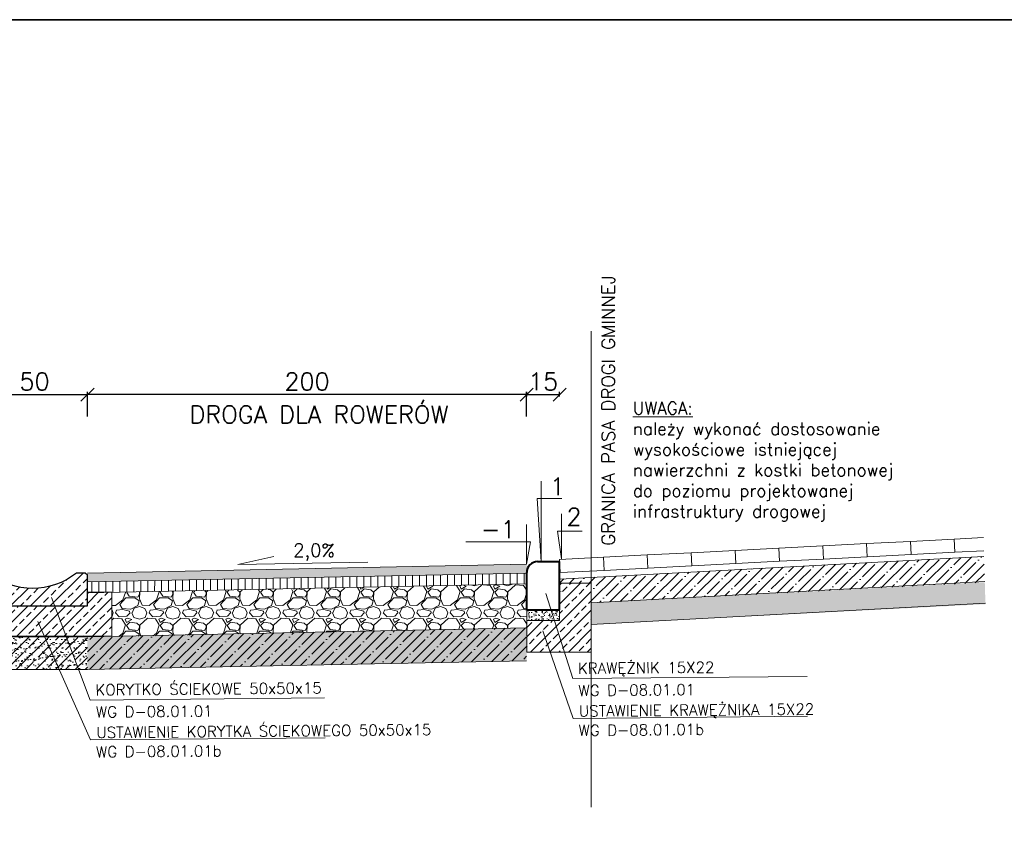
# Model space of a CAD drawing. Header units: metres. Extents: x 8462340 to 8469377, y 5710371 to 5712927.
# Tile 8 of 31: x 8463483 to 8463931, y 5711374 to 5711746. Entities that reach past the tile are written whole.
import ezdxf

# ---------------------------------------------------------------- set-up
doc = ezdxf.new("R2010")
doc.units = ezdxf.units.M
doc.linetypes.add('4003', pattern=[3, 2, -1])
for name, color, linetype, lineweight in [('dim', 7, 'Continuous', 5), ('opisy do przekrojów', 1, 'Continuous', 5), ('PODRYS', 2, 'Continuous', 5)]:
    doc.layers.add(name, color=color, linetype=linetype, lineweight=lineweight)
doc.layers.add('GRANICA PASA', color=184, linetype='Continuous')
doc.styles.get("Standard").update_dxf_attribs({"font": 'simplex.shx'})
doc.dimstyles.new('ISO-25', dxfattribs={"dimtxt": 2.5, "dimasz": 2.5, "dimexe": 1.25, "dimexo": 0.625, "dimtad": 1, "dimtxsty": 'Standard', "dimcen": 2.5, "dimadec": 0, "dimazin": 0, "dimtfac": 1, "dimtmove": 0, "dimatfit": 3, "dimfxl": 1, "dimarcsym": 0})

# ---------------------------------------------------------------- blocks, each defined once
blk = doc.blocks.new('_Oblique')
at = {"color": 0, "linetype": 'ByBlock', "lineweight": -2}
blk.add_line((-0.5, -0.5), (0.5, 0.5), dxfattribs=at)
blk = doc.blocks.new('*D9421')
at = {"color": 0, "lineweight": -2, "transparency": 16777216}
for p, q in [((8463713.93, 5711574.26), (8463713.93, 5711576.37)), ((8463713.93, 5711575.12), (8463728.93, 5711575.12)), ((8463728.93, 5711574.28), (8463728.93, 5711576.37))]:
    blk.add_line(p, q, dxfattribs=at)
at = {"layer": 'Defpoints', "color": 0, "lineweight": 20, "transparency": 16777216}
for p in [(8463728.93, 5711575.12), (8463713.93, 5711472.96, 543.23), (8463728.93, 5711473.93, 543.23)]:
    blk.add_point(p, dxfattribs=at)
at = {"color": 0, "lineweight": -2, "transparency": 16777216, "xscale": 6, "yscale": 6, "zscale": 6, "rotation": 180}
blk.add_blockref('_Oblique', (8463713.93, 5711575.12), dxfattribs=at)
at = {"color": 0, "lineweight": -2, "transparency": 16777216, "xscale": 6, "yscale": 6, "zscale": 6}
blk.add_blockref('_Oblique', (8463728.93, 5711575.12), dxfattribs=at)
at = {"color": 0, "transparency": 16777216, "insert": (8463721.43, 5711581.12), "char_height": 8, "attachment_point": 5}
blk.add_mtext('15', dxfattribs=at)
blk = doc.blocks.new('*D9422')
at = {"color": 0, "lineweight": -2, "transparency": 16777216}
for p, q in [((8463513.91, 5711565.12), (8463513.91, 5711576.37)), ((8463713.91, 5711575.12), (8463513.91, 5711575.12)), ((8463713.91, 5711565.12), (8463713.91, 5711576.37))]:
    blk.add_line(p, q, dxfattribs=at)
at = {"layer": 'Defpoints', "color": 0, "lineweight": 20, "transparency": 16777216}
for p in [(8463513.91, 5711575.12), (8463713.91, 5711524.2), (8463513.91, 5711504.32)]:
    blk.add_point(p, dxfattribs=at)
at = {"color": 0, "lineweight": -2, "transparency": 16777216, "xscale": 6, "yscale": 6, "zscale": 6, "rotation": 180}
blk.add_blockref('_Oblique', (8463513.91, 5711575.12), dxfattribs=at)
at = {"color": 0, "lineweight": -2, "transparency": 16777216, "xscale": 6, "yscale": 6, "zscale": 6}
blk.add_blockref('_Oblique', (8463713.91, 5711575.12), dxfattribs=at)
at = {"color": 0, "transparency": 16777216, "insert": (8463613.91, 5711581.12), "char_height": 8, "attachment_point": 5}
blk.add_mtext('200', dxfattribs=at)
blk = doc.blocks.new('*D9442')
at = {"color": 0, "lineweight": -2, "transparency": 16777216}
for p, q in [((8463463.91, 5711574.38), (8463463.91, 5711576.37)), ((8463463.91, 5711575.12), (8463513.91, 5711575.12)), ((8463513.91, 5711574.38), (8463513.91, 5711576.37))]:
    blk.add_line(p, q, dxfattribs=at)
at = {"layer": 'Defpoints', "color": 0, "lineweight": 20, "transparency": 16777216}
for p in [(8463513.91, 5711575.12), (8463463.91, 5711478.87, 543.23), (8463513.91, 5711478.87, 543.23)]:
    blk.add_point(p, dxfattribs=at)
at = {"color": 0, "lineweight": -2, "transparency": 16777216, "xscale": 6, "yscale": 6, "zscale": 6, "rotation": 180}
blk.add_blockref('_Oblique', (8463463.91, 5711575.12), dxfattribs=at)
at = {"color": 0, "lineweight": -2, "transparency": 16777216, "xscale": 6, "yscale": 6, "zscale": 6}
blk.add_blockref('_Oblique', (8463513.91, 5711575.12), dxfattribs=at)
at = {"color": 0, "transparency": 16777216, "insert": (8463489.82, 5711581.12), "char_height": 8, "attachment_point": 5}
blk.add_mtext('50', dxfattribs=at)

msp = doc.modelspace()

# ---------------------------------------------------------------- hatches: boundary and pattern name
at = {"layer": 'dim', "lineweight": 5}
h = msp.add_hatch(dxfattribs=at)
h.set_pattern_fill('ANSI35', color=256, angle=359.8177, style=0)
h.set_pattern_definition([(44.817711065, (-88820.334, 143320.5976), (-4.475819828, 4.504390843), []), (44.817711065, (-88815.844, 143320.583), (-4.475819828, 4.504390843), [7.9375, -1.5875, 0, -1.5875])])
h.paths.add_polyline_path([(8463922.55, 5711489.59), (8463922.18, 5711501.39), (8463729.09, 5711491.09), (8463729.8, 5711481.64), (8463729.88, 5711481.65), (8463729.29, 5711489.25), (8463743.33, 5711489.22), (8463743.33, 5711480.25)])
at = {"layer": 'dim', "lineweight": 20}
h = msp.add_hatch(dxfattribs=at)
h.set_pattern_fill('ANSI33', color=256, style=0)
h.set_pattern_definition([(45, (-1101.263, -356.493), (-4.4901280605, 4.4901280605), []), (45, (-1096.773, -356.493), (-4.4901280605, 4.4901280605), [3.175, -1.5875])])
h.paths.add_polyline_path([(8463513.91, 5711478.87), (8463513.91, 5711492.87), (8463512.91, 5711493.87), (8463508.91, 5711493.87, -0.35), (8463468.91, 5711493.87), (8463464.91, 5711493.87), (8463463.91, 5711492.87), (8463463.91, 5711478.87)])
at = {"layer": 'dim', "linetype": 'Continuous', "lineweight": 15}
h = msp.add_hatch(color=256, dxfattribs=at)
h.dxf.hatch_style = 1
h.paths.add_polyline_path([(8463513.91, 5711489.87), (8463513.91, 5711493.87), (8463713.91, 5711497.87), (8463713.91, 5711493.87)])
h = msp.add_hatch(dxfattribs=at)
h.set_pattern_fill('ANSI31', color=256, angle=45)
h.set_pattern_definition([(90, (-6269.6268, 2495.797), (-3.175, 7e-16), [])])
h.paths.add_polyline_path([(8463513.91, 5711484.87), (8463513.91, 5711489.87), (8463713.91, 5711493.87), (8463713.93, 5711488.87)])
at = {"layer": 'dim', "lineweight": 5}
h = msp.add_hatch(dxfattribs=at)
h.set_pattern_fill('ANSI33', color=256, scale=0.96, style=0)
h.set_pattern_definition([(45, (4950941.788, 319804.6186), (-4.310522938, 4.310522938), []), (45, (4950946.0985, 319804.6186), (-4.310522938, 4.310522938), [3.048, -1.524])])
h.paths.add_polyline_path([(8463713.93, 5711472.27), (8463713.93, 5711457.87), (8463743.33, 5711457.87), (8463743.33, 5711489.22), (8463728.93, 5711489.29), (8463728.93, 5711472.27)])
h = msp.add_hatch(dxfattribs=at)
h.set_pattern_fill('AR-SAND', color=256, scale=0.05, angle=359.9141, style=0)
h.set_pattern_definition([(37.414133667, (-79438.095, 128937.9298), (-0.07633418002, 2.44718333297), [0, -1.9304, 0, -2.159, 0, -2.06375]), (7.414133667, (-79438.095, 128937.9298), (2.2529852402, 3.5807530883), [0, -1.0414, 0, -1.7399, 0, -0.66675]), (327.414133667, (-79439.657, 128937.9321), (3.95496817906, 0.00125881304), [0, -0.635, 0, -2.286, 0, -2.9845]), (317.414133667, (-79439.657, 128937.932), (3.8194484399, 1.1089238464), [0, -0.3175, 0, -1.4986, 0, -1.7145])])
h.paths.add_polyline_path([(8463922.86, 5711479.67), (8463922.55, 5711489.68), (8463743.33, 5711480.25), (8463743.33, 5711470.48)])
h = msp.add_hatch(dxfattribs=at)
h.set_pattern_fill('ANSI33', color=256, scale=0.96, style=0)
h.set_pattern_definition([(45, (-5711.81, 2928.7494), (-4.310522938, 4.310522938), []), (45, (-5707.4997, 2928.7494), (-4.310522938, 4.310522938), [3.048, -1.524])])
h.paths.add_polyline_path([(8463463.91, 5711478.87), (8463463.91, 5711484.87), (8463449.45, 5711485.16), (8463449.45, 5711485.16), (8463449.45, 5711465.15), (8463452.86, 5711465.09), (8463524.97, 5711465.09), (8463524.97, 5711485.09), (8463513.91, 5711484.87), (8463513.91, 5711478.87)])
h = msp.add_hatch(dxfattribs=at)
h.set_pattern_fill('GRAVEL', scale=0.6)
h.set_pattern_definition([(228.0127875, (-11491.7678, -26765.3977), (-121.92000000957, -137.15999999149), [2.05032864, -202.982901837]), (184.969741, (-11493.13945, -26766.92166), (182.879999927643, 15.240000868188), [3.51842832, -348.324293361]), (132.5104471, (-11496.6446, -26767.2265), (152.400000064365, -167.639999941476), [2.48088912, -245.608336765]), (267.273689, (-11502.58825, -26771.03646), (15.24000003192, 304.7999999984), [3.20402712, -317.198624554]), (292.83365418, (-11502.74065, -26774.23686), (-76.20000000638, 182.879999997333), [3.1418022, -311.038846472]), (357.273689, (-11501.52145, -26777.13246), (-304.7999999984, 15.24000003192), [3.20402712, -317.198624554]), (37.69424047, (-11498.32105, -26777.28486), (-198.119999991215, -152.400000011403), [4.23716196, -419.478691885]), (72.25532837, (-11494.96825, -26774.69406), (106.680000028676, 335.279999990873), [4.00031712, -396.031539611]), (121.42956562, (-11493.74905, -26770.88406), (-121.9200000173, 198.119999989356), [3.214878, -318.273274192]), (175.2363583, (-11495.4254, -26768.1409), (167.6399999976, -15.24000002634), [3.67027968, -179.8436217]), (222.3974378, (-11499.08305, -26767.83606), (-182.879999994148, -167.640000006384), [4.74646752, -469.900635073]), (138.81407483, (-11487.5006, -26771.1889), (-106.6799999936, 91.44000000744), [1.62002724, -160.383394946]), (171.4692344, (-11488.71985, -26770.12206), (198.12000000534, -30.479999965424), [3.08209188, -305.127833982]), (225, (-11491.768, -26769.665), (-2e-15, -15.24), [2.15525604, -19.39735865]), (203.19859051, (-11492.8346, -26767.836), (76.20000000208, 30.47999999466), [1.16064792, -114.903734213]), (291.80140949, (-11493.9014, -26768.2933), (-15.2400000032, 45.7199999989), [1.64139372, -80.42851794]), (30.96375653, (-11493.2918, -26769.8173), (45.7200000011, 30.4799999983), [2.66591796, -86.197788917]), (161.56505118, (-11491.006, -26768.4457), (30.4800000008, -15.2399999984), [1.92772284, -46.2653887]), (16.389540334, (-11502.74065, -26768.2933), (152.4, 45.72), [2.700528, -267.352960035]), (70.34617594, (-11500.1498, -26767.5313), (-60.96000000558, -167.63999999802), [2.26559364, -224.29329407]), (293.19859051, (-11491.0058, -26765.3977), (-30.47999999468, 76.20000000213), [2.3212806, -113.743101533]), (343.61045967, (-11490.09145, -26767.5313), (-152.400000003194, 45.71999998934), [2.700528, -267.352960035]), (339.44395478, (-11502.7406, -26777.742), (-76.2, 30.48), [2.6042112, -127.606405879]), (294.7751406, (-11500.3022, -26778.6565), (-76.2000000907, 167.63999995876), [2.18203272, -216.021560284]), (66.80140949, (-11490.8534, -26780.6377), (30.4799999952, 76.2000000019), [2.3212806, -113.743101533]), (17.35402464, (-11489.93905, -26778.5041), (-198.11999999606, -60.960000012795), [2.55469644, -252.914255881]), (69.44395478, (-11498.321, -26780.6377), (-30.48000000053, -76.1999999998), [1.3021056, -128.908511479]), (101.309932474, (-11491.7678, -26780.6377), (-15.24, 60.96), [0.7770876, -76.931969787]), (165.96375653, (-11491.9202, -26779.8757), (45.72, -15.24), [3.1418022, -59.694327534]), (186.00900596, (-11494.96825, -26779.11366), (152.39999999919, 15.240000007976), [2.911602, -288.24818918]), (303.69006753, (-11493.292, -26771.189), (-15.2400000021, 30.479999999), [2.19794328, -52.750658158]), (353.15722659, (-11492.07265, -26773.01766), (259.080000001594, -30.479999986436), [3.83734056, -379.89605439]), (60.9453959, (-11488.2626, -26773.4749), (-60.96000000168, -106.67999999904), [1.56904944, -155.336353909]), (90, (-11487.5, -26772.103), (-15.24, 15.24), [0.9144, -14.3256]), (120.25643716, (-11495.273, -26778.6565), (60.95999999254, -106.68000000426), [2.11720176, -209.60364464]), (48.0127875, (-11496.3398, -26776.8277), (121.92000001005, 137.15999999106), [4.10065728, -200.932573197]), (0, (-11493.597, -26773.78), (15.24, 15.24), [3.9624, -11.2776]), (325.3048465, (-11489.6342, -26773.7797), (152.40000005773, -106.67999991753), [2.40965736, -238.555900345]), (254.0546041, (-11487.653, -26775.1513), (-15.23999999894, -60.96000000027), [2.21897448, -108.729900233]), (207.64597536, (-11488.26265, -26777.28486), (-289.56000001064, -152.399999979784), [3.6128706, -357.674786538]), (175.42607874, (-11491.46305, -26778.96126), (-198.119999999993, 15.239999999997), [3.82217676, -378.395078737])])
h.paths.add_polyline_path([(8463524.97, 5711464.87), (8463524.97, 5711484.87), (8463713.93, 5711488.87), (8463713.93, 5711468.87)])
h = msp.add_hatch(dxfattribs=at)
h.set_pattern_fill('AR-SAND', color=256, scale=0.048, angle=90, style=0)
h.set_pattern_definition([(127.5, (4950941.788, 319804.6186), (-2.3491835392, -0.0768015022), [0, -1.853184, 0, -2.07264, 0, -1.9812]), (97.5, (4950941.788, 319804.6186), (-3.4407604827, 2.157711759), [0, -0.999744, 0, -1.670304, 0, -0.64008]), (57.5, (4950941.788, 319803.119), (-0.00689848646, 3.79676337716), [0, -0.6096, 0, -2.19456, 0, -2.86512]), (47.5, (4950941.788, 319803.119), (-1.0700607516, 3.6650709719), [0, -0.3048, 0, -1.438656, 0, -1.64592])])
h.paths.add_polyline_path([(8463713.93, 5711476.47), (8463713.93, 5711472.27), (8463728.93, 5711472.27), (8463728.93, 5711477.07), (8463714.53, 5711477.07)])
h = msp.add_hatch(dxfattribs=at)
h.set_pattern_fill('ANSI35', color=256)
h.set_pattern_definition([(45, (-7805.314, 24386.361), (-4.4901280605, 4.4901280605), []), (45, (-7800.824, 24386.361), (-4.4901280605, 4.4901280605), [7.9375, -1.5875, 0, -1.5875])])
h.paths.add_polyline_path([(8463513.91, 5711449.86), (8463513.91, 5711464.87), (8463713.93, 5711468.87), (8463713.91, 5711453.86)])
h = msp.add_hatch(dxfattribs=at)
h.set_pattern_fill('AR-SAND', color=256, scale=0.08)
h.set_pattern_definition([(37.5, (-7796.547, 24387.6092), (-0.1280025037, 3.9153058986), [0, -3.08864, 0, -3.4544, 0, -3.302]), (7.5, (-7796.547, 24387.609), (3.596186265, 5.7346008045), [0, -1.66624, 0, -2.78384, 0, -1.0668]), (327.5, (-7799.0462, 24387.6092), (6.3279389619, 0.0114974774), [0, -1.016, 0, -3.6576, 0, -4.7752]), (317.5, (-7799.046, 24387.609), (6.1084516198, 1.783434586), [0, -0.508, 0, -2.39776, 0, -2.7432])])
h.paths.add_polyline_path([(8463513.91, 5711449.86), (8463513.91, 5711464.87), (8463713.93, 5711468.87), (8463713.91, 5711453.86)])
h = msp.add_hatch(dxfattribs=at)
h.set_pattern_fill('GRAVEL', scale=0.6)
h.set_pattern_definition([(228.0127875, (-11550.0547, -26807.9919), (-121.92000000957, -137.15999999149), [2.05032864, -202.982901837]), (184.969741, (-11551.42635, -26809.51593), (182.879999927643, 15.240000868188), [3.51842832, -348.324293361]), (132.5104471, (-11554.93155, -26809.8207), (152.400000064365, -167.639999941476), [2.48088912, -245.608336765]), (267.273689, (-11560.87515, -26813.6307), (15.24000003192, 304.7999999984), [3.20402712, -317.198624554]), (292.83365418, (-11561.02755, -26816.8311), (-76.20000000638, 182.879999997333), [3.1418022, -311.038846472]), (357.273689, (-11559.80835, -26819.7267), (-304.7999999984, 15.24000003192), [3.20402712, -317.198624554]), (37.69424047, (-11556.60795, -26819.87913), (-198.119999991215, -152.400000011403), [4.23716196, -419.478691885]), (72.25532837, (-11553.25515, -26817.28833), (106.680000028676, 335.279999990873), [4.00031712, -396.031539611]), (121.42956562, (-11552.03595, -26813.4783), (-121.9200000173, 198.119999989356), [3.214878, -318.273274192]), (175.2363583, (-11553.7123, -26810.7351), (167.6399999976, -15.24000002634), [3.67027968, -179.8436217]), (222.3974378, (-11557.36995, -26810.43033), (-182.879999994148, -167.640000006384), [4.74646752, -469.900635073]), (138.81407483, (-11545.7875, -26813.7831), (-106.6799999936, 91.44000000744), [1.62002724, -160.383394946]), (171.4692344, (-11547.00675, -26812.7163), (198.12000000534, -30.479999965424), [3.08209188, -305.127833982]), (225, (-11550.055, -26812.259), (-2e-15, -15.24), [2.15525604, -19.39735865]), (203.19859051, (-11551.1215, -26810.4303), (76.20000000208, 30.47999999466), [1.16064792, -114.903734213]), (291.80140949, (-11552.1883, -26810.8875), (-15.2400000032, 45.7199999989), [1.64139372, -80.42851794]), (30.96375653, (-11551.5787, -26812.4115), (45.7200000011, 30.4799999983), [2.66591796, -86.197788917]), (161.56505118, (-11549.2927, -26811.04), (30.4800000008, -15.2399999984), [1.92772284, -46.2653887]), (16.389540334, (-11561.02755, -26810.8875), (152.4, 45.72), [2.700528, -267.352960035]), (70.34617594, (-11558.4367, -26810.1255), (-60.96000000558, -167.63999999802), [2.26559364, -224.29329407]), (293.19859051, (-11549.2927, -26807.992), (-30.47999999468, 76.20000000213), [2.3212806, -113.743101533]), (343.61045967, (-11548.37835, -26810.1255), (-152.400000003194, 45.71999998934), [2.700528, -267.352960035]), (339.44395478, (-11561.0275, -26820.3363), (-76.2, 30.48), [2.6042112, -127.606405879]), (294.7751406, (-11558.5891, -26821.2507), (-76.2000000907, 167.63999995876), [2.18203272, -216.021560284]), (66.80140949, (-11549.1403, -26823.232), (30.4799999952, 76.2000000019), [2.3212806, -113.743101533]), (17.35402464, (-11548.22595, -26821.0983), (-198.11999999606, -60.960000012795), [2.55469644, -252.914255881]), (69.44395478, (-11556.608, -26823.232), (-30.48000000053, -76.1999999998), [1.3021056, -128.908511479]), (101.309932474, (-11550.0547, -26823.232), (-15.24, 60.96), [0.7770876, -76.931969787]), (165.96375653, (-11550.207, -26822.47), (45.72, -15.24), [3.1418022, -59.694327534]), (186.00900596, (-11553.25515, -26821.7079), (152.39999999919, 15.240000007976), [2.911602, -288.24818918]), (303.69006753, (-11551.5787, -26813.783), (-15.2400000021, 30.479999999), [2.19794328, -52.750658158]), (353.15722659, (-11550.35955, -26815.61193), (259.080000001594, -30.479999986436), [3.83734056, -379.89605439]), (60.9453959, (-11546.5495, -26816.0691), (-60.96000000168, -106.67999999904), [1.56904944, -155.336353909]), (90, (-11545.788, -26814.698), (-15.24, 15.24), [0.9144, -14.3256]), (120.25643716, (-11553.56, -26821.2507), (60.95999999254, -106.68000000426), [2.11720176, -209.60364464]), (48.0127875, (-11554.6267, -26819.4219), (121.92000001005, 137.15999999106), [4.10065728, -200.932573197]), (0, (-11551.884, -26816.374), (15.24, 15.24), [3.9624, -11.2776]), (325.3048465, (-11547.92115, -26816.3739), (152.40000005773, -106.67999991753), [2.40965736, -238.555900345]), (254.0546041, (-11545.94, -26817.7455), (-15.23999999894, -60.96000000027), [2.21897448, -108.729900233]), (207.64597536, (-11546.54955, -26819.87913), (-289.56000001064, -152.399999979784), [3.6128706, -357.674786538]), (175.42607874, (-11549.74995, -26821.55553), (-198.119999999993, 15.239999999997), [3.82217676, -378.395078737])])
h.paths.add_polyline_path([(8463513.91, 5711465.09), (8463463.91, 5711465.09), (8463463.91, 5711464.87), (8463513.91, 5711464.87)])
h = msp.add_hatch(dxfattribs=at)
h.set_pattern_fill('ANSI35', color=256)
h.set_pattern_definition([(45, (-7861.359, 24363.663), (-4.4901280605, 4.4901280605), []), (45, (-7856.869, 24363.663), (-4.4901280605, 4.4901280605), [7.9375, -1.5875, 0, -1.5875])])
h.paths.add_polyline_path([(8463463.91, 5711449.86), (8463463.91, 5711464.87), (8463513.91, 5711464.87), (8463513.91, 5711449.86)])
h = msp.add_hatch(dxfattribs=at)
h.set_pattern_fill('AR-SAND', color=256, scale=0.08)
h.set_pattern_definition([(37.5, (-7852.592, 24364.911), (-0.1280025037, 3.9153058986), [0, -3.08864, 0, -3.4544, 0, -3.302]), (7.5, (-7852.592, 24364.911), (3.596186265, 5.7346008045), [0, -1.66624, 0, -2.78384, 0, -1.0668]), (327.5, (-7855.0913, 24364.911), (6.3279389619, 0.0114974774), [0, -1.016, 0, -3.6576, 0, -4.7752]), (317.5, (-7855.0913, 24364.911), (6.1084516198, 1.783434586), [0, -0.508, 0, -2.39776, 0, -2.7432])])
h.paths.add_polyline_path([(8463463.91, 5711449.86), (8463463.91, 5711464.87), (8463513.91, 5711464.87), (8463513.91, 5711449.86)])

# ---------------------------------------------------------------- linework, layer by layer
for p, q in [((8463743.31, 5711387.14), (8463743.31, 5711604.09)), ((8463713.93, 5711472.27), (8463728.93, 5711472.27)), ((8463713.93, 5711457.87), (8463743.33, 5711457.87))]:
    msp.add_line(p, q, dxfattribs=at)
at = {"layer": 'dim', "linetype": 'ByBlock', "lineweight": 15}
for p, q in [((8463582.37, 5711497.69), (8463598.81, 5711501.44)), ((8463641.57, 5711498.8), (8463582.37, 5711497.69))]:
    msp.add_line(p, q, dxfattribs=at)
at = {"layer": 'dim', "lineweight": 40}
for p, q in [((8463718.93, 5711499.07), (8463728.93, 5711499.07)), ((8463713.93, 5711477.07), (8463713.93, 5711494.07)), ((8463713.93, 5711477.07), (8463728.93, 5711477.07))]:
    msp.add_line(p, q, dxfattribs=at)
at = {"layer": 'dim', "linetype": 'ByBlock', "lineweight": 5}
msp.add_line((8463728.96, 5711491.09), (8463922.18, 5711501.38), dxfattribs=at)
at = {"layer": 'dim', "lineweight": 5, "flags": 128}
for points in [[(8463720.55, 5711535.67), (8463720.55, 5711499.07), (8463718.69, 5711527.8), (8463729.91, 5711527.79)], [(8463729.85, 5711520.78), (8463729.82, 5711500.35), (8463728, 5711512.92), (8463739.22, 5711512.92)], [(8463713.83, 5711515.96), (8463713.91, 5711497.87), (8463715.68, 5711508.09), (8463686.3, 5711508.11)]]:
    msp.add_lwpolyline(points, dxfattribs=at)
at = {"layer": 'dim', "color": 0}
for points in [[(8463868.73, 5711507.26), (8463848.75, 5711506.23), (8463849.06, 5711500.24), (8463869.04, 5711501.27)], [(8463888.7, 5711508.29), (8463868.73, 5711507.26), (8463869.04, 5711501.27), (8463889.01, 5711502.3)], [(8463788.83, 5711503.14), (8463768.86, 5711502.11), (8463769.17, 5711496.12), (8463789.14, 5711497.15)], [(8463808.81, 5711504.17), (8463788.83, 5711503.14), (8463789.14, 5711497.15), (8463809.12, 5711498.18)], [(8463828.78, 5711505.2), (8463808.81, 5711504.17), (8463809.12, 5711498.18), (8463829.09, 5711499.21)], [(8463848.75, 5711506.23), (8463828.78, 5711505.2), (8463829.09, 5711499.21), (8463849.06, 5711500.24)], [(8463748.89, 5711501.08), (8463728.91, 5711500.05), (8463729.22, 5711494.06), (8463749.2, 5711495.09)], [(8463768.86, 5711502.11), (8463748.89, 5711501.08), (8463749.2, 5711495.09), (8463769.17, 5711496.12)]]:
    msp.add_lwpolyline(points, close=True, dxfattribs=at)
at = {"layer": 'dim', "color": 252, "lineweight": 5}
msp.add_lwpolyline([(8463908.67, 5711509.32), (8463888.7, 5711508.29), (8463889.01, 5711502.3), (8463908.98, 5711503.33)], close=True, dxfattribs=at)
msp.add_lwpolyline([(8463921.9, 5711510.01), (8463908.67, 5711509.32), (8463908.98, 5711503.33), (8463922.09, 5711504.01)], dxfattribs=at)
at = {"layer": 'dim', "lineweight": 40, "flags": 128}
msp.add_lwpolyline([(8463728.93, 5711477.07), (8463728.93, 5711499.07)], dxfattribs=at)
at = {"layer": 'dim', "lineweight": 30, "flags": 128}
msp.add_lwpolyline([(8463513.91, 5711478.87), (8463513.91, 5711492.87), (8463512.91, 5711493.87), (8463508.91, 5711493.87, -0.35), (8463468.91, 5711493.87), (8463464.91, 5711493.87), (8463463.91, 5711492.87), (8463463.91, 5711478.87)], format="xyb", close=True, dxfattribs=at)
at = {"layer": 'dim', "lineweight": 5, "flags": 128}
msp.add_lwpolyline([(8463513.91, 5711478.87), (8463513.91, 5711492.87), (8463512.91, 5711493.87), (8463508.91, 5711493.87, -0.35), (8463468.91, 5711493.87), (8463464.91, 5711493.87), (8463463.91, 5711492.87), (8463463.91, 5711478.87)], format="xyb", close=True, dxfattribs=at)
at = {"layer": 'dim', "lineweight": 20, "flags": 128}
for points in [[(8463513.91, 5711493.87), (8463713.91, 5711497.87)], [(8463513.91, 5711489.87), (8463713.93, 5711493.87)], [(8463513.91, 5711484.87), (8463713.93, 5711488.87)], [(8463513.91, 5711464.87), (8463713.93, 5711468.87)], [(8463463.91, 5711464.87), (8463513.91, 5711464.87)], [(8463513.91, 5711449.86), (8463713.91, 5711453.86)], [(8463463.91, 5711449.86), (8463513.91, 5711449.86)]]:
    msp.add_lwpolyline(points, dxfattribs=at)
at = {"layer": 'dim', "lineweight": 15}
msp.add_lwpolyline([(8463713.93, 5711472.27), (8463713.93, 5711457.87), (8463743.33, 5711457.87), (8463743.33, 5711489.22), (8463728.93, 5711489.29), (8463728.93, 5711472.27)], close=True, dxfattribs=at)
at = {"layer": 'dim', "lineweight": 5}
for points in [[(8463922.54, 5711490.02), (8463743.33, 5711480.25), (8463743.33, 5711470.48), (8463922.85, 5711480.15)], [(8463513.91, 5711485.16), (8463524.97, 5711485.16), (8463524.97, 5711465.09), (8463449.45, 5711465.09), (8463449.45, 5711485.16), (8463463.91, 5711485.16)]]:
    msp.add_lwpolyline(points, dxfattribs=at)
at = {"layer": 'dim', "lineweight": 18}
msp.add_lwpolyline([(8463713.93, 5711476.47), (8463713.93, 5711472.27), (8463728.93, 5711472.27), (8463728.93, 5711477.07), (8463714.53, 5711477.07)], close=True, dxfattribs=at)
at = {"layer": 'dim', "lineweight": 40}
msp.add_arc((8463718.93, 5711494.07), 5, 90, 180, dxfattribs=at)
msp.add_arc((8463718.93, 5711494.07), 5, 90, 180, dxfattribs=at)
at = {"layer": 'opisy do przekrojów', "lineweight": 15}
for p, q in [((8463734.89, 5711445.8), (8463722.65, 5711484.6)), ((8463515.17, 5711436.02), (8463497.59, 5711482.74)), ((8463515.32, 5711417.9), (8463491.26, 5711471.77)), ((8463735.04, 5711427.67), (8463721.25, 5711467.48)), ((8463841.66, 5711446.73), (8463734.89, 5711445.8)), ((8463621.94, 5711436.95), (8463515.17, 5711436.02)), ((8463841.82, 5711428.6), (8463735.04, 5711427.67)), ((8463622.1, 5711418.82), (8463515.32, 5711417.9))]:
    msp.add_line(p, q, dxfattribs=at)
at = {"layer": 'PODRYS', "color": 0, "lineweight": 35}
msp.add_lwpolyline([(8462339.89, 5710370.95), (8464340.6, 5710370.95), (8464340.6, 5711745.95), (8462339.89, 5711745.95)], close=True, dxfattribs=at)

# ---------------------------------------------------------------- texts
at = {"lineweight": 30}
msp.add_text('DROGA DLA ROWERÓW', height=8, dxfattribs=at).set_placement((8463560.43, 5711562.09))
at = {"linetype": 'Continuous', "lineweight": 30}
for s, height, rotation, p in [('1', 8, 359.9134, (8463724.48, 5711529.3)), ('-1', 8, 0.0866, (8463693.13, 5711509.74)), ('2,0%%%', 6, 359.6231, (8463607.59, 5711501.29))]:
    msp.add_text(s, height=height, rotation=rotation, dxfattribs=at).set_placement(p)
msp.add_text('2', height=8, dxfattribs=at).set_placement((8463732.08, 5711515.45))
at = {"lineweight": 15, "insert": (8463762.24, 5711544.55, 548.03), "char_height": 5.63492, "width": 133.3856, "attachment_point": 4}
msp.add_mtext('{\\LUWAGA:\\P}należy wykonać dostosowanie wysokościowe istniejącej nawierzchni z kostki betonowej do poziomu projektowanej infrastruktury drogowej', dxfattribs=at)
at = {"layer": 'GRANICA PASA', "color": 252, "linetype": '4003', "lineweight": 20}
msp.add_text('GRANICA PASA DROGI GMINNEJ', height=6, rotation=90, dxfattribs=at).set_placement((8463754.09, 5711506.33))
at = {"layer": 'opisy do przekrojów', "lineweight": 15}
for s, p in [('KRAWĘŻNIK 15X22', (8463737.29, 5711447.92)), ('KORYTKO ŚCIEKOWE 50x50x15', (8463517.57, 5711438.14)), ('WG D-08.01.01', (8463737.51, 5711437.83)), ('WG D-08.01.01', (8463517.79, 5711428.05)), ('USTAWIENIE KRAWĘŻNIKA 15X22', (8463737.73, 5711428.48)), ('USTAWIENIE KORYTKA ŚCIEKOWEGO 50x50x15', (8463518, 5711418.7)), ('WG D-08.01.01b', (8463737.55, 5711419.65)), ('WG D-08.01.01b', (8463517.83, 5711409.87))]:
    msp.add_text(s, height=5, rotation=0.4975, dxfattribs=at).set_placement(p)

# ---------------------------------------------------------------- dimensions: what is measured, and where the dimension line sits
for base, p1, p2, picture, middle in [((8463513.91, 5711575.12, -1086.46), (8463463.91, 5711478.87, -543.23), (8463513.91, 5711478.87, -543.23), '*D9442', (8463489.82, 5711575.12, -1086.46)), ((8463728.93, 5711575.12, -1086.46), (8463713.93, 5711472.96, -543.23), (8463728.93, 5711473.93, -543.23), '*D9421', (8463721.43, 5711575.12, -1086.46))]:
    dim = msp.add_linear_dim(base=base, p1=p1, p2=p2, angle=180, dimstyle='ISO-25', override={"dimtxt": 8, "dimasz": 6, "dimgap": 2, "dimdec": 0, "dimblk": 'Oblique', "dimblk1": 'Oblique', "dimblk2": 'Oblique', "dimldrblk": 'Oblique', "dimfxl": 10, "dimfxlon": 1})
    dim.commit()
    dim.dimension.update_dxf_attribs({"geometry": picture, "text_midpoint": middle, "dimtype": 160})
dim = msp.add_linear_dim(base=(8463513.91, 5711575.12, -543.23), p1=(8463713.91, 5711524.2, -543.23), p2=(8463513.91, 5711504.32, -543.23), dimstyle='ISO-25', override={"dimtxt": 8, "dimasz": 6, "dimgap": 2, "dimdec": 0, "dimblk": 'Oblique', "dimblk1": 'Oblique', "dimblk2": 'Oblique', "dimldrblk": 'Oblique', "dimfxl": 10, "dimfxlon": 1})
dim.commit()
dim.dimension.update_dxf_attribs({"geometry": '*D9422', "text_midpoint": (8463613.91, 5711581.12, -543.23)})

doc.saveas('drawing.dxf')
